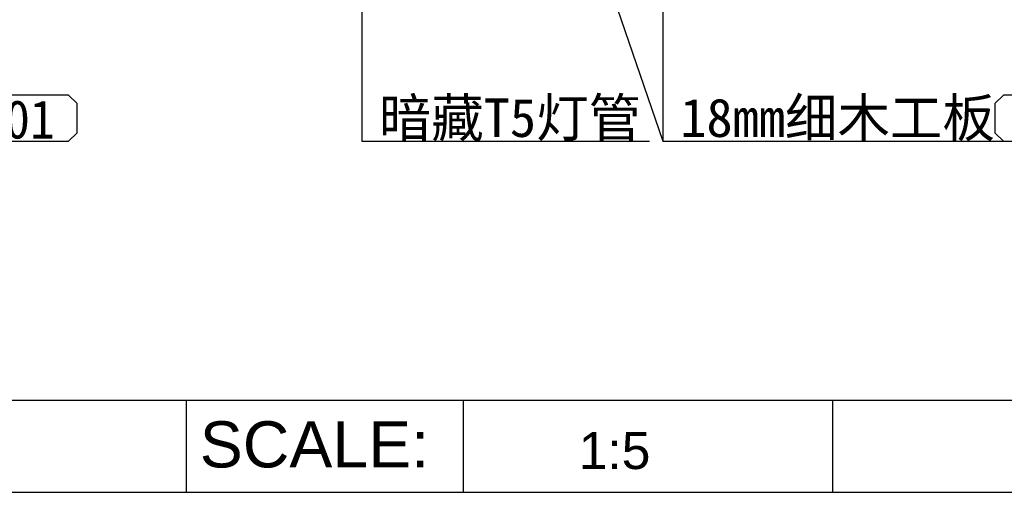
# Model space of a CAD drawing. Header units: millimetres. Extents: x -53 to 3023, y -53 to 2153.
# Tile 18 of 52: x 482 to 802, y 1383 to 1537. Entities that reach past the tile are written whole.
import ezdxf
from ezdxf.enums import TextEntityAlignment as Align

# ---------------------------------------------------------------- set-up
doc = ezdxf.new("R2010")
doc.units = ezdxf.units.MM
doc.header["$LTSCALE"] = 5
for name, color, linetype in [('A-建筑-拆墙', 251, 'Continuous'), ('E--图例', 3, 'Continuous'), ('E-文本', 7, 'Continuous'), ('F-文本', 61, 'Continuous')]:
    doc.layers.add(name, color=color, linetype=linetype)
doc.styles.add('-宋体', font='SimSun.ttf', dxfattribs={"width": 0.8})
doc.styles.add('ar', font='arial.ttf')
doc.styles.get("Standard").update_dxf_attribs({"font": 'SimSun.ttf'})
doc.styles.add('TXT', font='gbenor.shx', dxfattribs={"width": 0.7})
doc.styles.add('黑体', font='SIMHEI_0.TTF')
doc.dimstyles.new('1', dxfattribs={"dimscale": 0, "dimtxt": 2.5, "dimasz": 1.5, "dimexe": 1, "dimexo": 0, "dimgap": 0.3, "dimtad": 1, "dimdec": 0, "dimzin": 0, "dimdsep": 46, "dimtxsty": 'Standard', "dimblk": 'ARCHTICK', "dimcen": 0.09, "dimclrd": 8, "dimclre": 8, "dimclrt": 4, "dimadec": 0, "dimazin": 0, "dimtfac": 1, "dimtdec": 0, "dimtix": 1, "dimtofl": 0, "dimtmove": 2, "dimatfit": 3, "dimldrblk": 'DOTSMALL', "dimfxl": 5, "dimfxlon": 1, "dimtolj": 1, "dimtzin": 0, "dimarcsym": 0})

# ---------------------------------------------------------------- blocks, each defined once
blk = doc.blocks.new('材料编号1')
at = {"layer": 'E--图例', "color": 3}
blk.add_lwpolyline([(8.715, -1.898), (8.715, -0.637), (8.346, -0.267), (1.889, -0.267), (1.52, -0.637), (1.52, -1.898), (1.889, -2.267), (8.346, -2.267)], close=True, dxfattribs=at)
at = {"layer": 'E-文本', "style": 'TXT', "width": 0.7}
blk.add_attdef('编号', (1.608, -2.296), '', height=2, dxfattribs=at)
blk = doc.blocks.new('_ArchTick')
at = {"color": 0, "linetype": 'ByBlock', "const_width": 0.15}
blk.add_lwpolyline([(-0.5, -0.5), (0.5, 0.5)], dxfattribs=at)
blk = doc.blocks.new('0')
at = {"color": 3}
for p, q in [((-535380.329, 505321.129), (-534861.541, 505321.129)), ((-535284.329, 505321.129), (-535284.329, 505315.129)), ((-535266.329, 505321.129), (-535266.329, 505315.129)), ((-535242.329, 505321.129), (-535242.329, 505315.129)), ((-535380.329, 505315.129), (-534861.541, 505315.129))]:
    blk.add_line(p, q, dxfattribs=at)
at = {"layer": 'F-文本', "color": 43}
ref = blk.add_blockref('材料编号1', (-535289.15, 505337.547), dxfattribs=dict(at, xscale=1.5, yscale=1.5, zscale=1.5, rotation=180))
ref.add_attrib('编号', 'PT-01', (-535300.966, 505338.124), dxfattribs={"color": 7, "height": 2.5, "style": '-宋体', "width": 0.951562})
ref = blk.add_blockref('材料编号1', (-535218.706, 505337.547), dxfattribs=dict(at, xscale=1.5, yscale=1.5, zscale=1.5, rotation=180))
ref.add_attrib('编号', 'PT-01', (-535230.522, 505338.124), dxfattribs={"color": 7, "height": 2.5, "style": '-宋体', "width": 0.951562})
at = {"layer": 'E-文本', "color": 8, "style": 'ar'}
blk.add_text('1:5', height=2.4, dxfattribs=at).set_placement((-535258.826, 505317.842), align=Align.MIDDLE_LEFT)
at = {"layer": 'E-文本'}
for s, insert, char_height, width, attachment_point, style in [('{\\W1;暗藏T5灯管}', (-535254.776, 505337.948), 2.5, 67.27354, 9, '-宋体'), ('{\\W1;18mm细木工板}', (-535231.778, 505337.948), 2.5, 67.27354, 9, '-宋体'), ('{\\fArial|b0|i0|c204|p34;SCALE:}', (-535268.547, 505319.745), 3, 35.82914, 3, '黑体')]:
    blk.add_mtext(s, dxfattribs=dict(at, insert=insert, char_height=char_height, width=width, attachment_point=attachment_point, style=style))
at = {"layer": 'A-建筑-拆墙'}
for points in [[(-535272.93, 505368.63), (-535272.93, 505337.948), (-535254.222, 505337.948)], [(-535253.368, 505368.63), (-535253.368, 505337.948), (-535231.224, 505337.948)], [(-535262.349, 505364.323), (-535253.368, 505337.948), (-535231.224, 505337.948)]]:
    blk.add_leader(points, dimstyle='1', override={"dimscale": 0.487633, "dimasz": 0.75, "dimtad": 0, "dimldrblk": 'Dot'}, dxfattribs=at)

msp = doc.modelspace()

# ---------------------------------------------------------------- block references
at = {"xscale": 5, "yscale": 5, "zscale": 5}
msp.add_blockref('0', (2676958.21, -2525192.55), dxfattribs=at)

doc.saveas('drawing.dxf')
